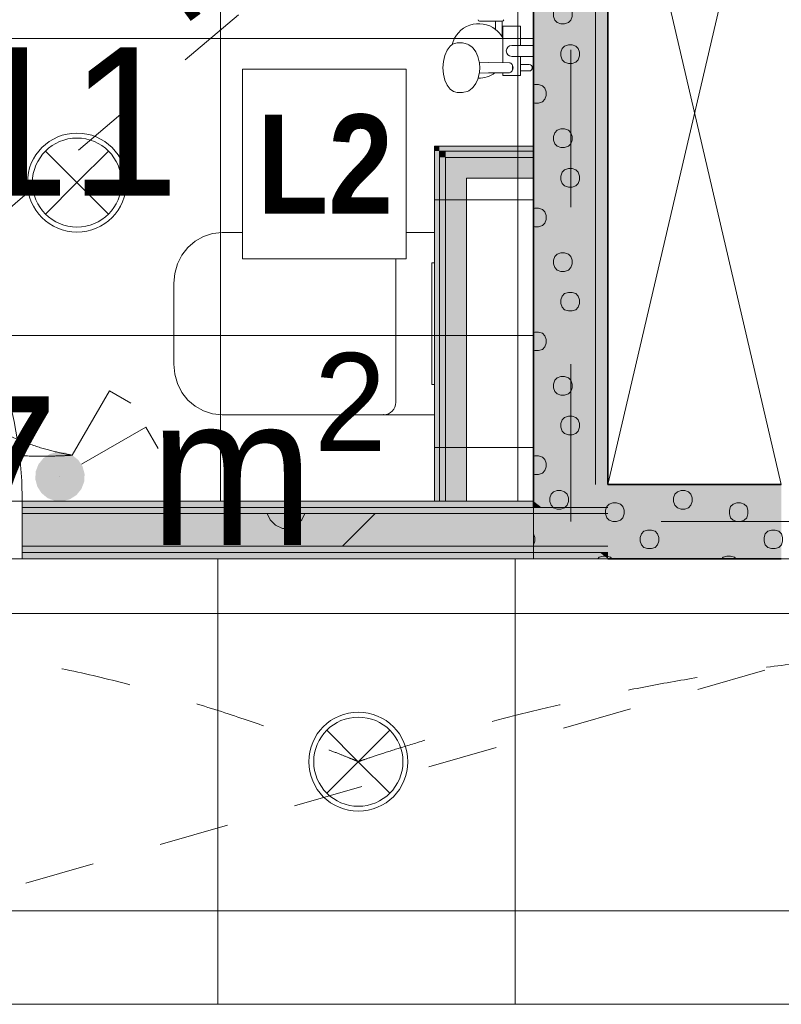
# Model space of a CAD drawing. Header units: millimetres. Extents: x -2932 to 42461, y -10716 to 17298.
# Tile 89 of 168: x 20383 to 21920, y 3460 to 5448. Entities that reach past the tile are written whole.
import ezdxf

# ---------------------------------------------------------------- set-up
doc = ezdxf.new("R2010")
doc.units = ezdxf.units.MM
doc.header["$MEASUREMENT"] = 0
doc.linetypes.add('Dash', pattern=[635, 317.5, -317.5])
doc.linetypes.add('Small Dashed', pattern=[282.222222, 141.111111, -141.111111])
for name, color, linetype, lineweight in [('_ hall_Pen_No__2', 8, 'Continuous', 15), ('_Tuletõkketsoon_Pen_No__20', 1, 'Continuous', 0), ('ARCHICAD Doors_Pen_No__19', 255, 'Continuous', 0), ('ARCHICAD Zone Stamps_Pen_No__1', 7, 'Continuous', 13), ('Common Edges_Pen_No__1', 7, 'Continuous', 13), ('Cut Pattern-1_Pen_No__2', 8, 'Continuous', 15), ('Cut Pattern-3_Pen_No__1', 7, 'Continuous', 13), ('I-WALL.IFC Model_Pen_No__1', 7, 'Continuous', 13), ('I-WALL.IFC Model_Pen_No__27', 7, 'Continuous', 35), ('SA_LAGI_Pen_No__1', 7, 'Continuous', 13), ('SA_LAGI_Pen_No__2', 8, 'Continuous', 15), ('SA_SANTEHNIKA_Pen_No__2', 8, 'Continuous', 15), ('SA_VALGUSTI_Pen_No__20', 1, 'Continuous', 0), ('SA_Valgustus_Pen_No__20', 1, 'Continuous', 0), ('Walls-1_Pen_No__1', 7, 'Continuous', 13), ('Walls_Pen_No__1', 7, 'Continuous', 13)]:
    doc.layers.add(name, color=color, linetype=linetype, lineweight=lineweight)
doc.layers.add('I-WALL.IFC Model', color=7, linetype='Continuous')
doc.layers.add('SA_LAGI_Pen_No__102', color=7, linetype='Continuous', lineweight=13, true_color=0xcccccc)
doc.styles.add('GENERATED_STYLE_1', font='txt', dxfattribs={"width": 0.95})
doc.styles.add('GENERATED_STYLE_4', font='txt', dxfattribs={"width": 0.84})
pattern_1 = [(45, (-3e-10, 2e-10), (0, 35.35534), [0.99999, -48.99987]), (315, (3.89, 0.707), (0, 35.35534), [0.99999, -48.99987]), (90, (-0.354, -2.12), (-35.35528, 0), [1.06066, -34.29462]), (71.565, (-0.354, -1.061), (3.16e-05, 35.355304), [1.118075, -110.685214]), (288.435, (4.596, 2e-10), (-3.16e-05, 35.355304), [1.118075, -110.685214]), (270, (4.95, -1.06), (35.35528, 0), [1.06066, -34.29462]), (251.565, (4.95, -2.121), (3.16e-05, 35.355304), [1.118075, -110.685214]), (225, (4.596, -3.182), (0, 35.35534), [0.99999, -48.99987]), (161.565, (1.768, -4.243), (-141.4210514, 35.355386), [1.118075, -110.685214]), (135, (0.707, -3.89), (0, 35.35534), [0.99999, -48.99987]), (108.435, (-3e-10, -3.182), (-3.16e-05, 35.355304), [1.118075, -110.685214]), (180, (2.83, -4.243), (0, 35.35528), [1.06066, -34.29462]), (198.435, (3.889, -3.889), (141.4210514, 35.355386), [1.118075, -110.685214]), (0, (-7.778, -10.253), (0, 35.35528), [1.06066, -34.29462]), (90, (-9.9, -13.435), (-35.35528, 0), [1.06066, -34.29462]), (71.565, (-9.9, -12.374), (3.16e-05, 35.355304), [1.118075, -110.685214]), (45, (-9.546, -11.314), (0, 35.35534), [0.99999, -48.99987]), (315, (-5.657, -10.607), (0, 35.35534), [0.99999, -48.99987]), (288.435, (-4.95, -11.314), (-3.16e-05, 35.355304), [1.118075, -110.685214]), (270, (-4.596, -12.374), (35.35528, 0), [1.06066, -34.29462]), (251.565, (-4.596, -13.435), (3.16e-05, 35.355304), [1.118075, -110.685214]), (225, (-4.95, -14.496), (0, 35.35534), [0.99999, -48.99987]), (161.565, (-7.778, -15.556), (-141.4210514, 35.355386), [1.118075, -110.685214]), (135, (-8.84, -15.203), (0, 35.35534), [0.99999, -48.99987]), (108.435, (-9.546, -14.496), (-3.16e-05, 35.355304), [1.118075, -110.685214]), (180, (-6.718, -15.556), (0, 35.35528), [1.06066, -34.29462]), (198.435, (-5.657, -15.203), (141.4210514, 35.355386), [1.118075, -110.685214]), (18.435, (-8.839, -10.607), (70.710443, 35.355323), [1.118075, -110.685214]), (341.565, (-6.718, -10.253), (-70.710443, 35.355323), [1.118075, -110.685214]), (0, (13.08, -8.485), (0, 35.35528), [1.06066, -34.29462]), (90, (10.96, -11.667), (-35.35528, 0), [1.06066, -34.29462]), (71.565, (10.96, -10.607), (3.16e-05, 35.355304), [1.118075, -110.685214]), (45, (11.314, -9.546), (0, 35.35534), [0.99999, -48.99987]), (315, (15.203, -8.84), (0, 35.35534), [0.99999, -48.99987]), (288.435, (15.91, -9.546), (-3.16e-05, 35.355304), [1.118075, -110.685214]), (270, (16.263, -10.607), (35.35528, 0), [1.06066, -34.29462]), (251.565, (16.263, -11.667), (3.16e-05, 35.355304), [1.118075, -110.685214]), (225, (15.91, -12.728), (0, 35.35534), [0.99999, -48.99987]), (161.565, (13.081, -13.789), (-141.4210514, 35.355386), [1.118075, -110.685214]), (135, (12.02, -13.435), (0, 35.35534), [0.99999, -48.99987]), (108.435, (11.314, -12.728), (-3.16e-05, 35.355304), [1.118075, -110.685214]), (180, (14.142, -13.79), (0, 35.35528), [1.06066, -34.29462]), (198.435, (15.203, -13.435), (141.4210514, 35.355386), [1.118075, -110.685214]), (18.435, (12.021, -8.839), (70.710443, 35.355323), [1.118075, -110.685214]), (341.565, (14.142, -8.485), (-70.710443, 35.355323), [1.118075, -110.685214]), (0, (1.768, 1.06), (0, 35.35528), [1.06066, -34.29462]), (18.435, (0.707, 0.707), (70.710443, 35.355323), [1.118075, -110.685214]), (341.565, (2.828, 1.061), (-70.710443, 35.355323), [1.118075, -110.685214]), (0, (-5.657, 13.79), (0, 35.35528), [1.06066, -34.29462]), (90, (-7.778, 10.607), (-35.35528, 0), [1.06066, -34.29462]), (71.565, (-7.778, 11.667), (3.16e-05, 35.355304), [1.118075, -110.685214]), (45, (-7.425, 12.728), (0, 35.35534), [0.99999, -48.99987]), (315, (-3.536, 13.435), (0, 35.35534), [0.99999, -48.99987]), (288.435, (-2.828, 12.728), (-3.16e-05, 35.355304), [1.118075, -110.685214]), (270, (-2.475, 11.667), (35.35528, 0), [1.06066, -34.29462]), (251.565, (-2.475, 10.607), (3.16e-05, 35.355304), [1.118075, -110.685214]), (225, (-2.828, 9.546), (0, 35.35534), [0.99999, -48.99987]), (161.565, (-5.657, 8.485), (-141.4210514, 35.355386), [1.118075, -110.685214]), (135, (-6.718, 8.84), (0, 35.35534), [0.99999, -48.99987]), (108.435, (-7.425, 9.546), (-3.16e-05, 35.355304), [1.118075, -110.685214]), (180, (-4.596, 8.485), (0, 35.35528), [1.06066, -34.29462]), (198.435, (-3.536, 8.839), (141.4210514, 35.355386), [1.118075, -110.685214]), (18.435, (-6.718, 13.435), (70.710443, 35.355323), [1.118075, -110.685214]), (341.565, (-4.596, 13.789), (-70.710443, 35.355323), [1.118075, -110.685214]), (0, (9.546, 10.96), (0, 35.35528), [1.06066, -34.29462]), (90, (7.425, 7.778), (-35.35528, 0), [1.06066, -34.29462]), (71.565, (7.425, 8.839), (3.16e-05, 35.355304), [1.118075, -110.685214]), (45, (7.778, 9.9), (0, 35.35534), [0.99999, -48.99987]), (315, (11.667, 10.607), (0, 35.35534), [0.99999, -48.99987]), (288.435, (12.374, 9.9), (-3.16e-05, 35.355304), [1.118075, -110.685214]), (270, (12.728, 8.84), (35.35528, 0), [1.06066, -34.29462]), (251.565, (12.728, 7.778), (3.16e-05, 35.355304), [1.118075, -110.685214]), (225, (12.374, 6.718), (0, 35.35534), [0.99999, -48.99987]), (161.565, (9.546, 5.657), (-141.4210514, 35.355386), [1.118075, -110.685214]), (135, (8.485, 6.01), (0, 35.35534), [0.99999, -48.99987]), (108.435, (7.778, 6.718), (-3.16e-05, 35.355304), [1.118075, -110.685214]), (180, (10.607, 5.657), (0, 35.35528), [1.06066, -34.29462]), (198.435, (11.667, 6.01), (141.4210514, 35.355386), [1.118075, -110.685214]), (18.435, (8.485, 10.607), (70.710443, 35.355323), [1.118075, -110.685214]), (341.565, (10.607, 10.96), (-70.710443, 35.355323), [1.118075, -110.685214])]

msp = doc.modelspace()

# ---------------------------------------------------------------- hatches: boundary and pattern name
at = {"layer": 'Cut Pattern-1_Pen_No__2', "linetype": 'Continuous', "lineweight": 15}
h = msp.add_hatch(dxfattribs=at)
h.set_pattern_fill('FP_19_0001', color=8, style=0, pattern_type=2)
h.set_pattern_definition([(180, (-3e-10, 2e-10), (355.6, 355.6), [14.224, -696.974]), (90, (-46.23, 32), (355.6, 355.6), [14.224, -696.974]), (225, (24.9, 17.8), (-355.599, 355.599), [15.087, -487.807]), (206.565, (14.22, 7.11), (355.6, 355.5993), [15.904, -1574.386]), (63.435, (-46.23, 46.23), (355.5993, 355.6), [15.904, -1574.386]), (45, (-39.1, 60.45), (-355.599, 355.599), [15.087, -487.807]), (26.565, (-28.45, 71.12), (355.6, 355.5993), [15.904, -1574.386]), (360, (-14.22, 78.23), (355.6, 355.6), [14.224, -696.974]), (296.565, (24.89, 60.45), (-1066.7965, 1777.9974), [15.904, -1574.386]), (270, (32, 46.23), (355.6, 355.6), [14.224, -696.974]), (243.435, (32, 32), (355.5993, 355.6), [15.904, -1574.386]), (315, (14.2, 71.1), (355.599, 355.599), [15.087, -487.807]), (333.435, (-3e-10, 78.23), (-1777.9974, 1066.7965), [15.904, -1574.386]), (135, (181.36, 24.9), (355.599, 355.599), [15.087, -487.807]), (225, (234.7, 35.56), (-355.599, 355.599), [15.087, -487.807]), (206.565, (224.03, 24.9), (355.6, 355.5993), [15.904, -1574.386]), (180, (209.8, 17.78), (355.6, 355.6), [14.224, -696.974]), (90, (163.58, 49.8), (355.6, 355.6), [14.224, -696.974]), (63.435, (163.58, 64.01), (355.5993, 355.6), [15.904, -1574.386]), (45, (170.7, 78.23), (-355.599, 355.599), [15.087, -487.807]), (26.565, (181.36, 88.9), (355.6, 355.5993), [15.904, -1574.386]), (360, (195.58, 96), (355.6, 355.6), [14.224, -696.974]), (296.565, (234.7, 78.23), (-1066.7965, 1777.9974), [15.904, -1574.386]), (270, (241.8, 64), (355.6, 355.6), [14.224, -696.974]), (243.435, (241.8, 49.78), (355.5993, 355.6), [15.904, -1574.386]), (315, (224.03, 88.9), (355.599, 355.599), [15.087, -487.807]), (333.435, (209.8, 96.01), (-1777.9974, 1066.7965), [15.904, -1574.386]), (153.435, (195.58, 17.78), (-1066.7975, 355.5978), [15.904, -1574.386]), (116.565, (170.69, 35.56), (-355.5978, 1066.7975), [15.904, -1574.386]), (135, (-46.23, 216.9), (355.599, 355.599), [15.087, -487.807]), (225, (7.1, 227.6), (-355.599, 355.599), [15.087, -487.807]), (206.565, (-3.56, 216.92), (355.6, 355.5993), [15.904, -1574.386]), (180, (-17.78, 209.8), (355.6, 355.6), [14.224, -696.974]), (90, (-64, 241.8), (355.6, 355.6), [14.224, -696.974]), (63.435, (-64.01, 256.03), (355.5993, 355.6), [15.904, -1574.386]), (45, (-56.9, 270.26), (-355.599, 355.599), [15.087, -487.807]), (26.565, (-46.23, 280.92), (355.6, 355.5993), [15.904, -1574.386]), (360, (-32, 288.04), (355.6, 355.6), [14.224, -696.974]), (296.565, (7.11, 270.26), (-1066.7965, 1777.9974), [15.904, -1574.386]), (270, (14.22, 256.03), (355.6, 355.6), [14.224, -696.974]), (243.435, (14.22, 241.81), (355.5993, 355.6), [15.904, -1574.386]), (315, (-3.56, 280.9), (355.599, 355.599), [15.087, -487.807]), (333.435, (-17.78, 288.04), (-1777.9974, 1066.7965), [15.904, -1574.386]), (153.435, (-32, 209.8), (-1066.7975, 355.5978), [15.904, -1574.386]), (116.565, (-56.9, 227.58), (-355.5978, 1066.7975), [15.904, -1574.386]), (135, (-28.45, 7.1), (355.599, 355.599), [15.087, -487.807]), (153.435, (-14.22, 2e-10), (-1066.7975, 355.5978), [15.904, -1574.386]), (116.565, (-39.12, 17.78), (-355.5978, 1066.7975), [15.904, -1574.386]), (135, (-81.8, -195.6), (355.599, 355.599), [15.087, -487.807]), (225, (-28.45, -184.9), (-355.599, 355.599), [15.087, -487.807]), (206.565, (-39.12, -195.58), (355.6, 355.5993), [15.904, -1574.386]), (180, (-53.34, -202.7), (355.6, 355.6), [14.224, -696.974]), (90, (-99.57, -170.7), (355.6, 355.6), [14.224, -696.974]), (63.435, (-99.57, -156.46), (355.5993, 355.6), [15.904, -1574.386]), (45, (-92.46, -142.24), (-355.599, 355.599), [15.087, -487.807]), (26.565, (-81.79, -131.57), (355.6, 355.5993), [15.904, -1574.386]), (360, (-67.56, -124.46), (355.6, 355.6), [14.224, -696.974]), (296.565, (-28.45, -142.24), (-1066.7965, 1777.9974), [15.904, -1574.386]), (270, (-21.34, -156.46), (355.6, 355.6), [14.224, -696.974]), (243.435, (-21.34, -170.69), (355.5993, 355.6), [15.904, -1574.386]), (315, (-39.1, -131.57), (355.599, 355.599), [15.087, -487.807]), (333.435, (-53.34, -124.46), (-1777.9974, 1066.7965), [15.904, -1574.386]), (153.435, (-67.56, -202.69), (-1066.7975, 355.5978), [15.904, -1574.386]), (116.565, (-92.46, -184.91), (-355.5978, 1066.7975), [15.904, -1574.386]), (135, (-206.25, -14.2), (355.599, 355.599), [15.087, -487.807]), (225, (-152.9, -3.55), (-355.599, 355.599), [15.087, -487.807]), (206.565, (-163.58, -14.22), (355.6, 355.5993), [15.904, -1574.386]), (180, (-177.8, -21.33), (355.6, 355.6), [14.224, -696.974]), (90, (-224.03, 10.67), (355.6, 355.6), [14.224, -696.974]), (63.435, (-224.03, 24.9), (355.5993, 355.6), [15.904, -1574.386]), (45, (-216.9, 39.1), (-355.599, 355.599), [15.087, -487.807]), (26.565, (-206.25, 49.78), (355.6, 355.5993), [15.904, -1574.386]), (360, (-192.02, 56.9), (355.6, 355.6), [14.224, -696.974]), (296.565, (-152.9, 39.12), (-1066.7965, 1777.9974), [15.904, -1574.386]), (270, (-145.8, 24.9), (355.6, 355.6), [14.224, -696.974]), (243.435, (-145.8, 10.67), (355.5993, 355.6), [15.904, -1574.386]), (315, (-163.6, 49.8), (355.599, 355.599), [15.087, -487.807]), (333.435, (-177.8, 56.9), (-1777.9974, 1066.7965), [15.904, -1574.386]), (153.435, (-192.02, -21.33), (-1066.7975, 355.5978), [15.904, -1574.386]), (116.565, (-216.92, -3.55), (-355.5978, 1066.7975), [15.904, -1574.386]), (225, (327.15, 35.56), (-355.599, 355.599), [])])
h.paths.add_polyline_path([(20388, 4385), (21420, 4385), (21420, 4451), (20388, 4451)])
at = {"layer": 'Cut Pattern-3_Pen_No__1', "linetype": 'Continuous', "lineweight": 13}
h = msp.add_hatch(dxfattribs=at)
h.set_pattern_fill('FP_11_0001', style=0, pattern_type=2)
h.set_pattern_definition([(225, (21442.5, 5287.5), (0, 250), [7.07, -346.48]), (135, (21415, 5282.5), (0, 250), [7.07, -346.48]), (270, (21445, 5302.5), (250, 0), [7.5, -242.5]), (251.565, (21445, 5295), (0.0002, 250), [7.906, -782.664]), (108.435, (21410, 5287.5), (-0.0002, 250), [7.906, -782.664]), (90, (21407.5, 5295), (-250, 0), [7.5, -242.5]), (71.565, (21407.5, 5302.5), (0.0002, 250), [7.906, -782.664]), (45, (21410, 5310), (0, 250), [7.07, -346.48]), (341.565, (21430, 5317.5), (-999.9996, 250.001), [7.906, -782.664]), (315, (21437.5, 5315), (0, 250), [7.07, -346.48]), (288.435, (21442.5, 5310), (-0.0002, 250), [7.906, -782.664]), (1e-13, (21422.5, 5317.5), (0, 250), [7.5, -242.5]), (18.435, (21415, 5315), (999.9996, 250.001), [7.906, -782.664]), (180, (21497.5, 5360), (0, 250), [7.5, -242.5]), (270, (21512.5, 5382.5), (250, 0), [7.5, -242.5]), (251.565, (21512.5, 5375), (0.0002, 250), [7.906, -782.664]), (225, (21510, 5367.5), (0, 250), [7.07, -346.48]), (135, (21482.5, 5362.5), (0, 250), [7.07, -346.48]), (108.435, (21477.5, 5367.5), (-0.0002, 250), [7.906, -782.664]), (90, (21475, 5375), (-250, 0), [7.5, -242.5]), (71.565, (21475, 5382.5), (0.0002, 250), [7.906, -782.664]), (45, (21477.5, 5390), (0, 250), [7.07, -346.48]), (341.565, (21497.5, 5397.5), (-999.9996, 250.001), [7.906, -782.664]), (315, (21505, 5395), (0, 250), [7.07, -346.48]), (288.435, (21510, 5390), (-0.0002, 250), [7.906, -782.664]), (1e-13, (21490, 5397.5), (0, 250), [7.5, -242.5]), (18.435, (21482.5, 5395), (999.9996, 250.001), [7.906, -782.664]), (198.435, (21505, 5362.5), (499.999, 250), [7.906, -782.664]), (161.565, (21490, 5360), (-499.999, 250), [7.906, -782.664]), (180, (21350, 5347.5), (0, 250), [7.5, -242.5]), (270, (21365, 5370), (250, 0), [7.5, -242.5]), (251.565, (21365, 5362.5), (0.0002, 250), [7.906, -782.664]), (225, (21362.5, 5355), (0, 250), [7.07, -346.48]), (135, (21335, 5350), (0, 250), [7.07, -346.48]), (108.435, (21330, 5355), (-0.0002, 250), [7.906, -782.664]), (90, (21327.5, 5362.5), (-250, 0), [7.5, -242.5]), (71.565, (21327.5, 5370), (0.0002, 250), [7.906, -782.664]), (45, (21330, 5377.5), (0, 250), [7.07, -346.48]), (341.565, (21350, 5385), (-999.9996, 250.001), [7.906, -782.664]), (315, (21357.5, 5382.5), (0, 250), [7.07, -346.48]), (288.435, (21362.5, 5377.5), (-0.0002, 250), [7.906, -782.664]), (1e-13, (21342.5, 5385), (0, 250), [7.5, -242.5]), (18.435, (21335, 5382.5), (999.9996, 250.001), [7.906, -782.664]), (198.435, (21357.5, 5350), (499.999, 250), [7.906, -782.664]), (161.565, (21342.5, 5347.5), (-499.999, 250), [7.906, -782.664]), (180, (21430, 5280), (0, 250), [7.5, -242.5]), (198.435, (21437.5, 5282.5), (499.999, 250), [7.906, -782.664]), (161.565, (21422.5, 5280), (-499.999, 250), [7.906, -782.664]), (180, (21482.5, 5190), (0, 250), [7.5, -242.5]), (270, (21497.5, 5212.5), (250, 0), [7.5, -242.5]), (251.565, (21497.5, 5205), (0.0002, 250), [7.906, -782.664]), (225, (21495, 5197.5), (0, 250), [7.07, -346.48]), (135, (21467.5, 5192.5), (0, 250), [7.07, -346.48]), (108.435, (21462.5, 5197.5), (-0.0002, 250), [7.906, -782.664]), (90, (21460, 5205), (-250, 0), [7.5, -242.5]), (71.565, (21460, 5212.5), (0.0002, 250), [7.906, -782.664]), (45, (21462.5, 5220), (0, 250), [7.07, -346.48]), (341.565, (21482.5, 5227.5), (-999.9996, 250.001), [7.906, -782.664]), (315, (21490, 5225), (0, 250), [7.07, -346.48]), (288.435, (21495, 5220), (-0.0002, 250), [7.906, -782.664]), (1e-13, (21475, 5227.5), (0, 250), [7.5, -242.5]), (18.435, (21467.5, 5225), (999.9996, 250.001), [7.906, -782.664]), (198.435, (21490, 5192.5), (499.999, 250), [7.906, -782.664]), (161.565, (21475, 5190), (-499.999, 250), [7.906, -782.664]), (180, (21375, 5210), (0, 250), [7.5, -242.5]), (270, (21390, 5232.5), (250, 0), [7.5, -242.5]), (251.565, (21390, 5225), (0.0002, 250), [7.906, -782.664]), (225, (21387.5, 5217.5), (0, 250), [7.07, -346.48]), (135, (21360, 5212.5), (0, 250), [7.07, -346.48]), (108.435, (21355, 5217.5), (-0.0002, 250), [7.906, -782.664]), (90, (21352.5, 5225), (-250, 0), [7.5, -242.5]), (71.565, (21352.5, 5232.5), (0.0002, 250), [7.906, -782.664]), (45, (21355, 5240), (0, 250), [7.07, -346.48]), (341.565, (21375, 5247.5), (-999.9996, 250.001), [7.906, -782.664]), (315, (21382.5, 5245), (0, 250), [7.07, -346.48]), (288.435, (21387.5, 5240), (-0.0002, 250), [7.906, -782.664]), (1e-13, (21367.5, 5247.5), (0, 250), [7.5, -242.5]), (18.435, (21360, 5245), (999.9996, 250.001), [7.906, -782.664]), (198.435, (21382.5, 5212.5), (499.999, 250), [7.906, -782.664]), (161.565, (21367.5, 5210), (-499.999, 250), [7.906, -782.664]), (270, (21545, 5415), (250, 0), [])])
h.paths.add_polyline_path([(21420, 4510), (21570, 4510), (21570, 6010), (21420, 6010)])
h = msp.add_hatch(dxfattribs=at)
h.set_pattern_fill('FP_12_0001', style=0, pattern_type=2)
h.set_pattern_definition([(135, (21642.5, 4382.5), (-250, 0), [7.07, -346.48]), (45, (21637.5, 4410), (-250, 0), [7.07, -346.48]), (180, (21657.5, 4380), (0, 250), [7.5, -242.5]), (161.565, (21650, 4380), (-250, 0.0002), [7.906, -782.664]), (18.435, (21642.5, 4415), (250, 0.0002), [7.906, -782.664]), (2e-13, (21650, 4417.5), (0, 250), [7.5, -242.5]), (341.565, (21657.5, 4417.5), (-250, 0.0002), [7.906, -782.664]), (315, (21665, 4415), (250, 0), [7.07, -346.48]), (251.565, (21672.5, 4395), (250.001, 1000), [7.906, -782.664]), (225, (21670, 4387.5), (250, 0), [7.07, -346.48]), (198.435, (21665, 4382.5), (250, 0.0002), [7.906, -782.664]), (270, (21672.5, 4402.5), (250, 0), [7.5, -242.5]), (288.435, (21670, 4410), (-250.001, 1000), [7.906, -782.664]), (90, (21715, 4327.5), (-250, 0), [7.5, -242.5]), (180, (21737.5, 4312.5), (0, 250), [7.5, -242.5]), (161.565, (21730, 4312.5), (-250, 0.0002), [7.906, -782.664]), (135, (21722.5, 4315), (-250, 0), [7.07, -346.48]), (45, (21717.5, 4342.5), (-250, 0), [7.07, -346.48]), (18.435, (21722.5, 4347.5), (250, 0.0002), [7.906, -782.664]), (2e-13, (21730, 4350), (0, 250), [7.5, -242.5]), (341.565, (21737.5, 4350), (-250, 0.0002), [7.906, -782.664]), (315, (21745, 4347.5), (250, 0), [7.07, -346.48]), (251.565, (21752.5, 4327.5), (250, 1000), [7.906, -782.664]), (225, (21750, 4320), (250, 0), [7.07, -346.48]), (198.435, (21745, 4315), (250, 0.0002), [7.906, -782.664]), (270, (21752.5, 4335), (250, 0), [7.5, -242.5]), (288.435, (21750, 4342.5), (-250, 1000), [7.906, -782.664]), (108.435, (21717.5, 4320), (-250, 500), [7.906, -782.664]), (71.565, (21715, 4335), (250, 500), [7.906, -782.664]), (90, (21702.5, 4475), (-250, 0), [7.5, -242.5]), (180, (21725, 4460), (0, 250), [7.5, -242.5]), (161.565, (21717.5, 4460), (-250, 0.0002), [7.906, -782.664]), (135, (21710, 4462.5), (-250, 0), [7.07, -346.48]), (45, (21705, 4490), (-250, 0), [7.07, -346.48]), (18.435, (21710, 4495), (250, 0.0002), [7.906, -782.664]), (2e-13, (21717.5, 4497.5), (0, 250), [7.5, -242.5]), (341.565, (21725, 4497.5), (-250, 0.0002), [7.906, -782.664]), (315, (21732.5, 4495), (250, 0), [7.07, -346.48]), (251.565, (21740, 4475), (250, 1000), [7.906, -782.664]), (225, (21737.5, 4467.5), (250, 0), [7.07, -346.48]), (198.435, (21732.5, 4462.5), (250, 0.0002), [7.906, -782.664]), (270, (21740, 4482.5), (250, 0), [7.5, -242.5]), (288.435, (21737.5, 4490), (-250, 1000), [7.906, -782.664]), (108.435, (21705, 4467.5), (-250, 500), [7.906, -782.664]), (71.565, (21702.5, 4482.5), (250, 500), [7.906, -782.664]), (90, (21635, 4395), (-250, 0), [7.5, -242.5]), (108.435, (21637.5, 4387.5), (-250, 500), [7.906, -782.664]), (71.565, (21635, 4402.5), (250, 500), [7.906, -782.664]), (90, (21545, 4342.5), (-250, 0), [7.5, -242.5]), (180, (21567.5, 4327.5), (0, 250), [7.5, -242.5]), (161.565, (21560, 4327.5), (-250, 0.0002), [7.906, -782.664]), (135, (21552.5, 4330), (-250, 0), [7.07, -346.48]), (45, (21547.5, 4357.5), (-250, 0), [7.07, -346.48]), (18.435, (21552.5, 4362.5), (250, 0.0002), [7.906, -782.664]), (2e-13, (21560, 4365), (0, 250), [7.5, -242.5]), (341.565, (21567.5, 4365), (-250, 0.0002), [7.906, -782.664]), (315, (21575, 4362.5), (250, 0), [7.07, -346.48]), (251.565, (21582.5, 4342.5), (250.001, 1000), [7.906, -782.664]), (225, (21580, 4335), (250, 0), [7.07, -346.48]), (198.435, (21575, 4330), (250, 0.0002), [7.906, -782.664]), (270, (21582.5, 4350), (250, 0), [7.5, -242.5]), (288.435, (21580, 4357.5), (-250.001, 1000), [7.906, -782.664]), (108.435, (21547.5, 4335), (-250.001, 500), [7.906, -782.664]), (71.565, (21545, 4350), (250.001, 500), [7.906, -782.664]), (90, (21565, 4450), (-250, 0), [7.5, -242.5]), (180, (21587.5, 4435), (0, 250), [7.5, -242.5]), (161.565, (21580, 4435), (-250, 0.0002), [7.906, -782.664]), (135, (21572.5, 4437.5), (-250, 0), [7.07, -346.48]), (45, (21567.5, 4465), (-250, 0), [7.07, -346.48]), (18.435, (21572.5, 4470), (250, 0.0002), [7.906, -782.664]), (2e-13, (21580, 4472.5), (0, 250), [7.5, -242.5]), (341.565, (21587.5, 4472.5), (-250, 0.0002), [7.906, -782.664]), (315, (21595, 4470), (250, 0), [7.07, -346.48]), (251.565, (21602.5, 4450), (250.001, 1000), [7.906, -782.664]), (225, (21600, 4442.5), (250, 0), [7.07, -346.48]), (198.435, (21595, 4437.5), (250, 0.0002), [7.906, -782.664]), (270, (21602.5, 4457.5), (250, 0), [7.5, -242.5]), (288.435, (21600, 4465), (-250.001, 1000), [7.906, -782.664]), (108.435, (21567.5, 4442.5), (-250.001, 500), [7.906, -782.664]), (71.565, (21565, 4457.5), (250.001, 500), [7.906, -782.664]), (180, (21770, 4280), (0, 250), [])])
h.paths.add_polyline_path([(22070, 4510), (21420, 4510), (21420, 4360), (22070, 4360)])
h = msp.add_hatch(dxfattribs=at)
h.set_pattern_fill('FP_18_0001', style=0, pattern_type=2)
h.set_pattern_definition(pattern_1)
h.paths.add_polyline_path([(21420, 4476), (20388, 4476), (20388, 4463.5), (21420, 4463.5)])
h = msp.add_hatch(dxfattribs=at)
h.set_pattern_fill('FP_18_0001', style=0, pattern_type=2)
h.set_pattern_definition(pattern_1)
h.paths.add_polyline_path([(21420, 4463.5), (20388, 4463.5), (20388, 4451), (21420, 4451)])
h = msp.add_hatch(dxfattribs=at)
h.set_pattern_fill('FP_18_0001', style=0, pattern_type=2)
h.set_pattern_definition(pattern_1)
h.paths.add_polyline_path([(21420, 4385), (20388, 4385), (20388, 4372.5), (21420, 4372.5)])
h = msp.add_hatch(dxfattribs=at)
h.set_pattern_fill('FP_18_0001', style=0, pattern_type=2)
h.set_pattern_definition(pattern_1)
h.paths.add_polyline_path([(21420, 4372.5), (20388, 4372.5), (20388, 4360), (21420, 4360)])
at = {"layer": 'I-WALL.IFC Model', "linetype": 'Continuous', "lineweight": 0, "true_color": 0x000000}
for points in [[(21570, 4463.5), (21570, 6010), (21420, 6010), (21420, 4476), (21436.2, 4463.5)], [(21220, 5193), (21220, 5183), (21230, 5183)], [(21230, 5193), (21220, 5193), (21230, 5183)], [(21230, 5183), (21420, 5183), (21420, 5193), (21230, 5193)], [(21220, 5183), (21220, 4476), (21230, 4476), (21230, 5183)], [(21230, 5183), (21230, 5170.5), (21242.5, 5170.5)], [(21242.5, 5183), (21230, 5183), (21242.5, 5170.5)], [(21230, 5170.5), (21230, 4476), (21242.5, 4476), (21242.5, 5170.5)], [(21242.5, 5170.5), (21420, 5170.5), (21420, 5183), (21242.5, 5183)], [(21242.5, 5170.5), (21242.5, 5128.5), (21284.5, 5128.5)], [(21284.5, 5170.5), (21242.5, 5170.5), (21284.5, 5128.5)], [(21284.5, 5128.5), (21420, 5128.5), (21420, 5170.5), (21284.5, 5170.5)], [(21242.5, 5128.5), (21242.5, 4476), (21284.5, 4476), (21284.5, 5128.5)], [(21570, 4360), (21920, 4360), (21920, 4510), (21570, 4510)], [(21420, 4476), (20388, 4476), (20388, 4463.5), (21420, 4463.5)], [(21420, 4463.5), (21436.2, 4463.5), (21420, 4476)], [(21436.2, 4463.5), (20388, 4463.5), (20388, 4451), (21452.3, 4451)], [(21570, 4451), (21570, 4463.5), (21436.2, 4463.5), (21452.3, 4451)], [(21452.3, 4451), (20388, 4451), (20388, 4385), (21537.7, 4385)], [(21570, 4385), (21570, 4451), (21452.3, 4451), (21537.7, 4385)], [(21537.7, 4385), (20388, 4385), (20388, 4372.5), (21553.8, 4372.5)], [(21570, 4372.5), (21570, 4385), (21537.7, 4385), (21553.8, 4372.5)], [(21553.8, 4372.5), (20388, 4372.5), (20388, 4360), (21570, 4360)], [(21570, 4372.5), (21553.8, 4372.5), (21570, 4360)]]:
    msp.add_hatch(color=178, dxfattribs=at).paths.add_polyline_path(points)
at = {"layer": 'SA_Valgustus_Pen_No__20', "linetype": 'Continuous', "lineweight": 0}
for points in [[(20459, 4575.5), (20443.9, 4571.4), (20464.2, 4525.7)], [(20474.6, 4574.6), (20459, 4575.5), (20464.2, 4525.7)], [(20489.2, 4569), (20474.6, 4574.6), (20464.2, 4525.7)], [(20430.8, 4562.9), (20420.9, 4550.7), (20464.2, 4525.7)], [(20443.9, 4571.4), (20430.8, 4562.9), (20464.2, 4525.7)], [(20501.4, 4559.2), (20489.2, 4569), (20464.2, 4525.7)], [(20509.9, 4546.1), (20501.4, 4559.2), (20464.2, 4525.7)], [(20415.3, 4536.1), (20414.5, 4520.5), (20464.2, 4525.7)], [(20420.9, 4550.7), (20415.3, 4536.1), (20464.2, 4525.7)], [(20514, 4531), (20509.9, 4546.1), (20464.2, 4525.7)], [(20414.5, 4520.5), (20418.6, 4505.4), (20464.2, 4525.7)], [(20418.6, 4505.4), (20427.1, 4492.3), (20464.2, 4525.7)], [(20427.1, 4492.3), (20439.2, 4482.4), (20464.2, 4525.7)], [(20439.2, 4482.4), (20453.8, 4476.8), (20464.2, 4525.7)], [(20453.8, 4476.8), (20469.5, 4476), (20464.2, 4525.7)], [(20513.1, 4515.3), (20514, 4531), (20464.2, 4525.7)], [(20497.7, 4488.6), (20507.5, 4500.7), (20464.2, 4525.7)], [(20484.6, 4480.1), (20497.7, 4488.6), (20464.2, 4525.7)], [(20469.5, 4476), (20484.6, 4480.1), (20464.2, 4525.7)], [(20507.5, 4500.7), (20513.1, 4515.3), (20464.2, 4525.7)]]:
    msp.add_hatch(color=1, dxfattribs=at).paths.add_polyline_path(points)

# ---------------------------------------------------------------- linework, layer by layer
at = {"layer": '_ hall_Pen_No__2', "color": 8, "linetype": 'Continuous', "lineweight": 15}
for p, q in [((21570, 6010), (21920, 4510)), ((21570, 4510), (21920, 6010))]:
    msp.add_line(p, q, dxfattribs=at)
at = {"layer": '_Tuletõkketsoon_Pen_No__20', "color": 1, "linetype": 'Dash', "lineweight": 0}
for p, q in [((21495, 4435), (21495, 6110)), ((21995, 4435), (21495, 4435))]:
    msp.add_line(p, q, dxfattribs=at)
at = {"layer": 'ARCHICAD Doors_Pen_No__19', "color": 255, "linetype": 'Continuous', "lineweight": 0}
msp.add_arc((19588, 4476), 800, 0, 90, dxfattribs=at)
at = {"layer": 'Common Edges_Pen_No__1', "color": 7, "linetype": 'Continuous', "lineweight": 13}
for p, q in [((21420, 4476), (21420, 4360)), ((20388, 4463.5), (21420, 4463.5)), ((20388, 4451), (21420, 4451)), ((20388, 4385), (21420, 4385)), ((20388, 4372.5), (21420, 4372.5))]:
    msp.add_line(p, q, dxfattribs=at)
at = {"layer": 'I-WALL.IFC Model_Pen_No__1', "color": 7, "linetype": 'Continuous', "lineweight": 13}
for p, q in [((21230, 4476), (21230, 5183)), ((21242.5, 5183), (21230, 5183)), ((21242.5, 5183), (21230, 5183)), ((21242.5, 5183), (21420, 5183)), ((21242.5, 4476), (21242.5, 5170.5)), ((21284.5, 5170.5), (21242.5, 5170.5)), ((21284.5, 5170.5), (21242.5, 5170.5)), ((21284.5, 5170.5), (21420, 5170.5)), ((20388, 4476), (20388, 4360)), ((21420, 4463.5), (20388, 4463.5)), ((21420, 4463.5), (21436.2, 4463.5)), ((21420, 4463.5), (21436.2, 4463.5)), ((21570, 4463.5), (21436.2, 4463.5)), ((21570, 4463.5), (21436.2, 4463.5)), ((21452.3, 4451), (20388, 4451)), ((21570, 4451), (21452.3, 4451)), ((21537.7, 4385), (20388, 4385)), ((21570, 4385), (21537.7, 4385)), ((21553.8, 4372.5), (20388, 4372.5)), ((21570, 4372.5), (21553.8, 4372.5))]:
    msp.add_line(p, q, dxfattribs=at)
at = {"layer": 'I-WALL.IFC Model_Pen_No__1', "color": 7, "linetype": 'Continuous', "lineweight": 13, "flags": 128}
for points in [[(21220, 5193), (21220, 4476)], [(21220, 5193), (21230, 5193)], [(21420, 5193), (21230, 5193)], [(21420, 5183), (21420, 5193)], [(21420, 5170.5), (21420, 5183)], [(21420, 5128.5), (21420, 5170.5)], [(21284.5, 4476), (21284.5, 5128.5)], [(21284.5, 5128.5), (21420, 5128.5)], [(21230, 4476), (20388, 4476)], [(21230, 4476), (21220, 4476)], [(21420, 4476), (21242.5, 4476)], [(21284.5, 4476), (21242.5, 4476)], [(20388, 4360), (21570, 4360)]]:
    msp.add_lwpolyline(points, dxfattribs=at)
at = {"layer": 'I-WALL.IFC Model_Pen_No__27', "color": 7, "linetype": 'Continuous', "lineweight": 35}
msp.add_line((21420, 4463.5), (21420, 4476), dxfattribs=at)
msp.add_line((21420, 4463.5), (21420, 4476), dxfattribs=at)
at = {"layer": 'I-WALL.IFC Model_Pen_No__27', "color": 7, "linetype": 'Continuous', "lineweight": 35, "flags": 128}
for points in [[(21420, 6010), (21420, 4476)], [(21570, 4510), (21570, 6010)], [(21920, 4510), (21570, 4510)], [(21570, 4360), (21920, 4360)]]:
    msp.add_lwpolyline(points, dxfattribs=at)
at = {"layer": 'SA_LAGI_Pen_No__1', "color": 7, "linetype": 'Small Dashed', "lineweight": 13}
for p, q in [((19582, 3470), (28388.5, 6010)), ((19639.5, 4456), (21370, 5920))]:
    msp.add_line(p, q, dxfattribs=at)
at = {"layer": 'SA_SANTEHNIKA_Pen_No__2', "color": 8, "linetype": 'Continuous', "lineweight": 15}
for p, q in [((21311.1, 5445.5), (21343.5, 5445.5)), ((21343.5, 5445.5), (21343.5, 5428.8)), ((21343.5, 5445.5), (21356.5, 5445.5)), ((21356.5, 5414.2), (21356.5, 5445.5)), ((21356.5, 5445.5), (21356.9, 5445.5)), ((21394, 5435.5), (21358, 5435.5)), ((21358, 5435.5), (21358, 5411.5)), ((21394, 5396.5), (21394, 5435.5)), ((21358, 5411.5), (21358, 5361.7)), ((21251.5, 5394.8), (21245.5, 5386.9)), ((21256, 5398.1), (21251.5, 5394.8)), ((21258.4, 5399.8), (21256, 5398.1)), ((21265.8, 5401.5), (21258.4, 5399.8)), ((21276.4, 5401.5), (21265.8, 5401.5)), ((21279.6, 5401), (21276.4, 5401.5)), ((21287, 5399.3), (21279.6, 5401)), ((21289.7, 5397.9), (21287, 5399.3)), ((21296.4, 5393.1), (21289.7, 5397.9)), ((21298.2, 5391), (21296.4, 5393.1)), ((21303.6, 5383.7), (21298.2, 5391)), ((21394, 5396.5), (21376, 5396.5)), ((21420, 5396.5), (21394, 5396.5)), ((21420, 5374.5), (21420, 5396.5)), ((21241, 5376.5), (21238.1, 5364.4)), ((21245.5, 5386.9), (21241, 5376.5)), ((21307.8, 5374.3), (21303.6, 5383.7)), ((21309.2, 5369.1), (21307.8, 5374.3)), ((21311.2, 5360.6), (21309.2, 5369.1)), ((21376, 5374.5), (21394, 5374.5)), ((21376, 5374.5), (21394, 5374.5)), ((21394, 5358), (21394, 5374.5)), ((21394, 5374.5), (21420, 5374.5)), ((21238.1, 5364.4), (21237.1, 5351.5)), ((21237.1, 5351.5), (21238.1, 5338.6)), ((21310.7, 5362.5), (21328.9, 5362)), ((21311.9, 5351.5), (21311.2, 5360.6)), ((21311.2, 5342.4), (21311.9, 5351.5)), ((21328.9, 5362), (21371.2, 5361.5)), ((21371.2, 5361.5), (21372.8, 5361.3)), ((21372.8, 5361.3), (21374.3, 5360.6)), ((21374.3, 5360.6), (21375.7, 5359.4)), ((21375.7, 5359.4), (21376.7, 5358)), ((21376.7, 5358), (21377.2, 5356.5)), ((21377.2, 5356.5), (21377.2, 5356.5)), ((21378.4, 5354.1), (21377.2, 5356.5)), ((21377.2, 5356.5), (21377.3, 5356.3)), ((21377.3, 5356.3), (21377.5, 5354.5)), ((21377.5, 5354.5), (21377.5, 5348.5)), ((21378.8, 5351.5), (21378.4, 5354.1)), ((21378.4, 5348.9), (21378.8, 5351.5)), ((21411, 5358), (21394, 5358)), ((21394, 5358), (21394, 5345)), ((21238.1, 5338.6), (21241, 5326.5)), ((21307.8, 5328.7), (21308.3, 5330.5)), ((21309.2, 5333.9), (21308.3, 5330.5)), ((21309.2, 5333.9), (21311.2, 5342.4)), ((21310.7, 5340.5), (21328.9, 5341)), ((21328.9, 5341), (21371.2, 5341.5)), ((21342.1, 5341.2), (21358, 5341.3)), ((21358, 5341.3), (21358, 5335.5)), ((21358, 5335.5), (21394, 5335.5)), ((21372.8, 5341.7), (21371.2, 5341.5)), ((21374.3, 5342.4), (21372.8, 5341.7)), ((21375.7, 5343.6), (21374.3, 5342.4)), ((21376.7, 5345), (21375.7, 5343.6)), ((21377.2, 5346.5), (21376.7, 5345)), ((21377.2, 5346.5), (21378.4, 5348.9)), ((21377.3, 5346.7), (21377.2, 5346.5)), ((21377.2, 5346.5), (21377.2, 5346.5)), ((21377.5, 5348.5), (21377.3, 5346.7)), ((21394, 5335.5), (21394, 5345)), ((21394, 5345), (21411, 5345)), ((21241, 5326.5), (21245.5, 5316.1)), ((21245.5, 5316.1), (21251.5, 5308.2)), ((21289.7, 5305.1), (21296.4, 5309.9)), ((21296.4, 5309.9), (21298.2, 5312)), ((21298.2, 5312), (21303.6, 5319.3)), ((21303.6, 5319.3), (21307.8, 5328.7)), ((21251.5, 5308.2), (21258.4, 5303.2)), ((21258.4, 5303.2), (21265.8, 5301.5)), ((21265.8, 5301.5), (21276.4, 5301.5)), ((21276.4, 5301.5), (21279.6, 5302)), ((21279.6, 5302), (21287, 5303.7)), ((21287, 5303.7), (21289.7, 5305.1)), ((21220, 4584.5), (21220, 5084.5)), ((21220, 5084.5), (21420, 5084.5)), ((21420, 4584.5), (21420, 5084.5)), ((20754.1, 5010.7), (20772.4, 5016.5)), ((20772.4, 5016.5), (20791.4, 5018.5)), ((20791.4, 5018.5), (21220, 5018.5)), ((21220, 5018.5), (21220, 4650.5)), ((20722.5, 4988.6), (20737.3, 5001.3)), ((20737.3, 5001.3), (20754.1, 5010.7)), ((21142.1, 4992.9), (21142.1, 4834.5)), ((20701.4, 4955.4), (20710.4, 4973.1)), ((20710.4, 4973.1), (20722.5, 4988.6)), ((20695.9, 4936.2), (20701.4, 4955.4)), ((21215, 4957.5), (21220, 4957.5)), ((21215, 4711.5), (21215, 4957.5)), ((21220, 4957.5), (21220, 4711.5)), ((20694, 4916.3), (20695.9, 4936.2)), ((20694, 4752.7), (20694, 4916.3)), ((21142.1, 4834.5), (21142.1, 4676.1)), ((20695.9, 4732.8), (20694, 4752.7)), ((20701.4, 4713.6), (20695.9, 4732.8)), ((20710.4, 4695.9), (20701.4, 4713.6)), ((20722.5, 4680.4), (20710.4, 4695.9)), ((21220, 4711.5), (21215, 4711.5)), ((20737.3, 4667.7), (20722.5, 4680.4)), ((20754.1, 4658.3), (20737.3, 4667.7)), ((20772.4, 4652.5), (20754.1, 4658.3)), ((20791.4, 4650.5), (20772.4, 4652.5)), ((21220, 4650.5), (20791.4, 4650.5)), ((21220, 4584.5), (21420, 4584.5))]:
    msp.add_line(p, q, dxfattribs=at)
for centre, radius, start, end in [((21311.1, 5448.5), 3, 180, 270), ((21356.9, 5448.5), 3, 270, 0), ((21309.5, 5385.5), 55, 51.8869, 166.7735), ((21309.5, 5385.5), 55, 31.3994, 51.8869), ((21309.5, 5385.5), 55, 28.2578, 31.3994), ((21376, 5385.5), 11, 90, 270), ((21411, 5351.5), 6.5, 270, 90), ((21309.7, 5385.3), 54.8, 268.5584, 306.3009)]:
    msp.add_arc(centre, radius, start, end, dxfattribs=at)
for centre, start_param, end_param in [((21117.7, 4992.9), 4.712389, 6.283185), ((21117.7, 4676.1), 3.141593, 4.712389)]:
    msp.add_ellipse(centre, major_axis=(0, 25.6), ratio=0.952899, start_param=start_param, end_param=end_param, dxfattribs=at)
for p in [(21142.1, 4992.9), (21117.7, 4650.5)]:
    msp.add_point(p, dxfattribs=at)
at = {"layer": 'SA_VALGUSTI_Pen_No__20', "color": 1, "linetype": 'Continuous', "lineweight": 0}
for p, q in [((20498.6, 5119.5), (20434.9, 5183.1)), ((20498.6, 5119.5), (20562.2, 5183.1)), ((20498.6, 5119.5), (20434.9, 5055.8)), ((20498.6, 5119.5), (20562.2, 5055.8)), ((21066.4, 3950), (21002.8, 4013.6)), ((21066.4, 3950), (21130, 4013.6)), ((21066.4, 3950), (21002.8, 3886.4)), ((21066.4, 3950), (21130, 3886.4))]:
    msp.add_line(p, q, dxfattribs=at)
for centre in [(20498.6, 5119.5), (21066.4, 3950)]:
    msp.add_circle(centre, 90, dxfattribs=at)
for centre, start, end in [((20498.6, 5119.5), 0, 180), ((20498.6, 5119.5), 180, 0), ((21066.4, 3950), 0, 180), ((21066.4, 3950), 180, 0)]:
    msp.add_arc(centre, 100, start, end, dxfattribs=at)
at = {"layer": 'SA_VALGUSTI_Pen_No__20', "color": 1, "linetype": 'Small Dashed', "lineweight": 0}
for points in [[(20489.2, 4569), (20489.2, 4569), (20282.2, 4550.9), (20095.1, 4622.7), (19452.4, 4869.4), (20020, 5802), (20020, 5802)], [(20489.2, 4569), (20489.2, 4569), (20228.7, 4604.5), (20200.8, 4802.6), (20170, 5022.1), (20472, 5105.6), (20472, 5105.6)], [(19891.5, 3595.3), (19891.5, 3595.3), (19860.3, 3667.7), (19839.1, 3743.3), (19606.6, 4569.2), (21066.4, 3950), (21066.4, 3950)], [(21066.4, 3950), (21066.4, 3950), (21740.3, 4193.9), (22434.9, 4169.3), (22983.2, 4149.8), (23507.7, 3964.3), (23507.7, 3964.3)]]:
    msp.add_open_spline(points, degree=3, knots=[0, 0, 0, 0, 1, 1, 1, 2, 2, 2, 2], dxfattribs=at)
at = {"layer": 'SA_Valgustus_Pen_No__20', "color": 1, "linetype": 'Continuous', "lineweight": 0}
for p, q in [((20489.2, 4569), (20564.2, 4698.9)), ((20564.2, 4698.9), (20607.5, 4673.9)), ((20507.5, 4550.7), (20637.4, 4625.7)), ((20637.4, 4625.7), (20662.4, 4582.4)), ((20464.2, 4525.7), (20464.3, 4525.7))]:
    msp.add_line(p, q, dxfattribs=at)
at = {"layer": 'Walls-1_Pen_No__1', "color": 7, "linetype": 'Continuous', "lineweight": 13}
for p, q in [((21420, 6010), (21420, 4476)), ((21570, 4510), (21570, 6010)), ((21920, 4510), (21570, 4510)), ((21420, 4476), (20388, 4476)), ((20388, 4476), (20388, 4360)), ((20388, 4360), (22670, 4360))]:
    msp.add_line(p, q, dxfattribs=at)
at = {"layer": 'Walls_Pen_No__1', "color": 7, "linetype": 'Continuous', "lineweight": 13}
for p, q in [((21220, 4476), (21220, 5193)), ((21220, 5193), (21420, 5193)), ((21284.5, 5128.5), (21284.5, 4476)), ((21420, 5128.5), (21284.5, 5128.5)), ((19663, 4476), (20388, 4476)), ((20388, 4360), (19588, 4360)), ((21030.5, 3460), (21930.5, 3460))]:
    msp.add_line(p, q, dxfattribs=at)

# ---------------------------------------------------------------- texts
at = {"layer": 'ARCHICAD Zone Stamps_Pen_No__1', "color": 7, "lineweight": 13, "char_height": 300, "attachment_point": 1, "style": 'GENERATED_STYLE_1'}
for s, insert in [('\\A1;{\\pql;\\pt0;\\fSwis721 Lt BT|b0|i0|c0|p34;1-11}', (19908.3, 5393)), ('\\A1;{\\pql;\\pt0,100;\\fSwis721 Lt BT|b0|i0|c0|p34;2,7\\fSwis721 Lt BT|b0|i0|c0|p34;\\A1{\\H.66x;\\S^  ;}\\fSwis721 Lt BT|b0|i0|c0|p34; m\\fSwis721 Lt BT|b0|i0|c0|p34;\\A1{\\H.66x;\\S2^  ;}}', (19908.3, 4775.4))]:
    msp.add_mtext(s, dxfattribs=dict(at, insert=insert))
at = {"layer": 'SA_LAGI_Pen_No__1', "color": 7, "linetype": 'Continuous', "lineweight": 13, "insert": (20970.5, 5871.2), "char_height": 200, "attachment_point": 2, "rotation": 36.1987, "style": 'GENERATED_STYLE_1'}
msp.add_mtext('\\A1;{\\pqc;\\fSwis721 Lt BT|b0|i0|c0|p34;H=2400}', dxfattribs=at)

# ---------------------------------------------------------------- next in the draw order: wipeouts: each hides what was drawn before it
at = {"color": 7, "linetype": 'Continuous', "lineweight": 13, "ltscale": 86490.402653}
msp.add_wipeout([(20832.6, 5348.8), (21162.9, 5348.8), (21162.9, 4965.3), (20832.6, 4965.3)], dxfattribs=at).dxf.layer = 'SA_LAGI_Pen_No__1'

# ---------------------------------------------------------------- next in the draw order: hatches: boundary and pattern name
at = {"layer": 'SA_LAGI_Pen_No__102', "linetype": 'Continuous', "lineweight": 13, "true_color": 0xcccccc}
h = msp.add_hatch(dxfattribs=at)
h.set_pattern_fill('Grid_60x60_0001', color=254, style=0, pattern_type=2)
h.set_pattern_definition([(180, (26182.7, 4248.7), (0, 600), []), (270, (26182.7, 4248.7), (600, 0), [])])
h.paths.add_polyline_path([(22070, 6010), (22070, 4476), (22670, 4478.5), (22670, 4360), (19588, 4360), (19575.5, 4360), (19575.5, 3460), (28330.5, 3460), (28330.5, 6010)])
h = msp.add_hatch(dxfattribs=at)
h.set_pattern_fill('Grid_60x60_0001', color=254, style=0, pattern_type=2)
h.set_pattern_definition([(270, (19588, 6010), (600, 0), []), (2e-13, (19588, 6010), (0, 600), [])])
h.paths.add_polyline_path([(19588, 6010), (19588, 4476), (21420, 4476), (21420, 5970), (21034, 5970), (21034, 6010)])

# ---------------------------------------------------------------- next in the draw order: linework, layer by layer
at = {"layer": 'SA_LAGI_Pen_No__1', "color": 7, "linetype": 'Continuous', "lineweight": 13, "flags": 128}
msp.add_lwpolyline([(20832.6, 5348.8), (21162.9, 5348.8), (21162.9, 4965.3), (20832.6, 4965.3)], close=True, dxfattribs=at)
at = {"layer": 'SA_LAGI_Pen_No__2', "color": 8, "linetype": 'Continuous', "lineweight": 15, "flags": 128}
for points in [[(22070, 6010), (28330.5, 6010), (28330.5, 3460), (19575.5, 3460), (19575.5, 4360), (19588, 4360), (22670, 4360), (22670, 4478.5), (22070, 4476)], [(19588, 6010), (21034, 6010), (21034, 5970), (21420, 5970), (21420, 4476), (19588, 4476)]]:
    msp.add_lwpolyline(points, close=True, dxfattribs=at)

# ---------------------------------------------------------------- next in the draw order: texts
at = {"layer": 'SA_LAGI_Pen_No__1', "color": 7, "linetype": 'Continuous', "lineweight": 13, "insert": (20862.6, 5257), "char_height": 200, "attachment_point": 1, "style": 'GENERATED_STYLE_4'}
msp.add_mtext('\\A1;{\\pql;\\fArial|b1|i0|c0|p34;L2}', dxfattribs=at)

doc.saveas('drawing.dxf')
